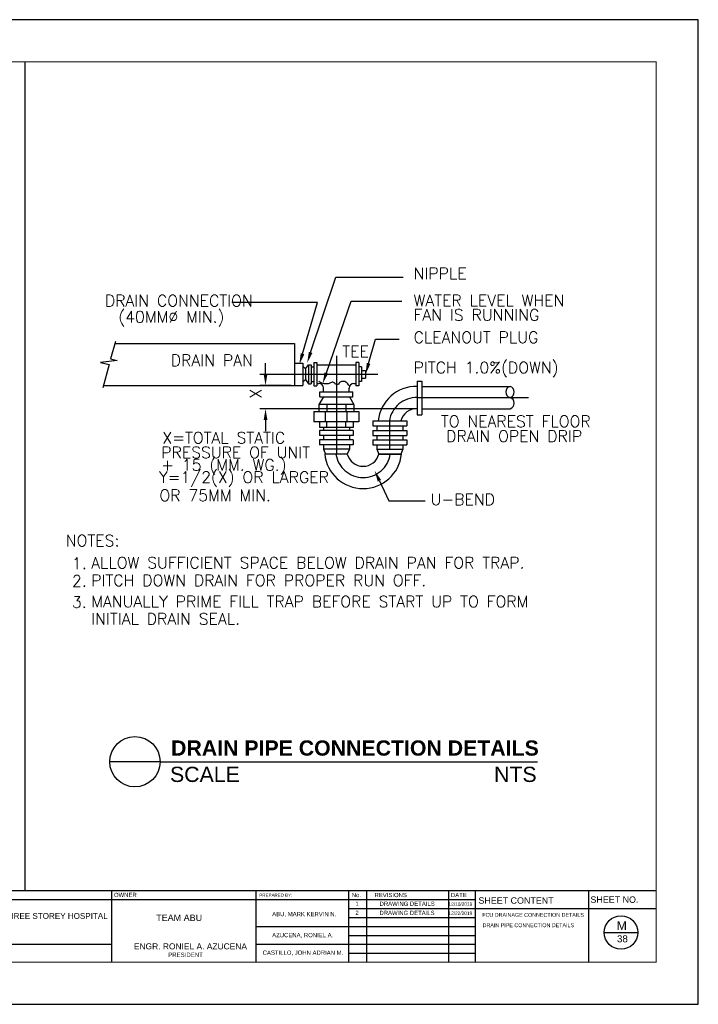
# Model space of a CAD drawing. Header units: millimetres. Extents: x 0 to 531, y -4 to 262.
# Tile 4 of 35: x 53 to 102, y 97 to 167. Entities that reach past the tile are written whole.
import ezdxf

# ---------------------------------------------------------------- set-up
doc = ezdxf.new("R2010")
doc.units = ezdxf.units.MM
doc.linetypes.add('CENTER', pattern=[50.8, 31.75, -6.35, 6.35, -6.35])
doc.layers.add('.1', color=1, linetype='Continuous')
doc.layers.add('template', color=7, linetype='Continuous')
doc.styles.add('AC', font='romans.shx', dxfattribs={"height": 0.2})
doc.styles.add('arial', font='arial.ttf')

msp = doc.modelspace()

# ---------------------------------------------------------------- linework, layer by layer
at = {"layer": '.1', "color": 0}
msp.add_line((101.899, 166.95), (2.623, 166.95), dxfattribs=at)
for p, q in [((53.765, 163.941), (53.765, 104.683)), ((60.201, 143.801), (73.029, 143.801)), ((73.029, 143.801), (73.029, 140.803)), ((73.029, 142.402), (73.629, 142.402)), ((73.629, 142.402), (73.629, 140.803)), ((73.829, 141.976), (74.029, 142.28)), ((74.029, 142.28), (74.229, 142.28)), ((74.029, 142.28), (74.029, 140.924)), ((74.229, 142.28), (74.229, 140.924)), ((74.429, 142.431), (74.628, 142.431)), ((74.429, 142.431), (74.429, 140.773)), ((74.628, 142.431), (74.628, 140.773)), ((74.628, 142.263), (77.427, 142.263)), ((77.627, 142.431), (77.427, 142.431)), ((77.427, 142.431), (77.427, 140.773)), ((77.627, 142.431), (77.627, 140.773)), ((73.629, 142.179), (73.829, 141.976)), ((73.829, 141.976), (73.829, 141.228)), ((74.229, 142.128), (74.429, 142.128)), ((77.827, 142.128), (77.627, 142.128)), ((77.827, 142.128), (77.827, 141.076)), ((77.827, 141.879), (78.106, 141.879)), ((78.106, 141.879), (78.106, 141.325)), ((59.385, 140.803), (73.629, 140.803)), ((73.629, 141.026), (73.829, 141.228)), ((73.829, 141.228), (74.029, 140.924)), ((74.029, 140.924), (74.229, 140.924)), ((74.229, 141.076), (74.429, 141.076)), ((74.628, 140.941), (74.781, 140.941)), ((77.274, 140.941), (77.427, 140.941)), ((77.827, 141.076), (77.627, 141.076)), ((77.827, 141.325), (78.106, 141.325)), ((81.797, 141.115), (81.797, 138.704)), ((81.797, 141.115), (82.147, 141.115)), ((82.147, 141.115), (82.147, 138.704)), ((74.429, 140.773), (74.628, 140.773)), ((74.842, 139.992), (74.842, 140.342)), ((74.842, 140.342), (77.213, 140.342)), ((75.107, 140.342), (75.107, 140.615)), ((76.948, 140.342), (76.948, 140.615)), ((77.213, 139.992), (77.213, 140.342)), ((77.627, 140.773), (77.427, 140.773)), ((82.147, 140.733), (88.442, 140.733)), ((75.098, 139.992), (74.777, 139.432)), ((74.777, 139.432), (74.777, 138.929)), ((77.279, 139.432), (74.777, 139.432)), ((74.842, 139.992), (77.213, 139.992)), ((75.357, 139.432), (75.357, 138.929)), ((76.698, 139.432), (76.698, 138.929)), ((76.957, 139.992), (77.279, 139.432)), ((77.279, 139.432), (77.279, 138.929)), ((74.41, 138.929), (74.41, 138.2)), ((74.41, 138.929), (77.646, 138.929)), ((75.245, 138.2), (75.245, 138.929)), ((76.81, 138.2), (76.81, 138.929)), ((77.646, 138.929), (77.646, 138.2)), ((81.797, 138.704), (82.147, 138.704)), ((82.147, 139.137), (88.442, 139.137)), ((77.646, 138.2), (74.41, 138.2)), ((74.823, 138.2), (74.823, 137.804)), ((75.357, 137.804), (75.357, 138.2)), ((76.698, 137.804), (76.698, 138.2)), ((77.233, 138.2), (77.233, 137.804)), ((78.646, 138.259), (81.057, 138.259)), ((78.646, 138.259), (78.646, 137.91)), ((81.057, 138.259), (81.057, 137.91)), ((77.233, 137.804), (74.823, 137.804)), ((74.823, 137.581), (74.823, 137.231)), ((77.233, 137.581), (74.823, 137.581)), ((75.098, 137.804), (75.098, 137.581)), ((76.957, 137.804), (76.957, 137.581)), ((77.233, 137.581), (77.233, 137.231)), ((78.646, 137.91), (81.057, 137.91)), ((78.646, 137.581), (78.646, 137.231)), ((78.646, 137.581), (81.057, 137.581)), ((78.922, 137.91), (78.922, 137.581)), ((80.781, 137.91), (80.781, 137.581)), ((81.057, 137.581), (81.057, 137.231)), ((77.233, 137.231), (74.823, 137.231)), ((74.823, 136.902), (74.823, 136.552)), ((77.233, 136.902), (74.823, 136.902)), ((75.098, 137.231), (75.098, 136.902)), ((76.957, 137.231), (76.957, 136.902)), ((77.233, 136.902), (77.233, 136.552)), ((78.646, 137.231), (81.057, 137.231)), ((78.646, 136.902), (78.646, 136.552)), ((78.646, 136.902), (81.057, 136.902)), ((78.922, 137.231), (78.922, 136.902)), ((80.781, 137.231), (80.781, 136.902)), ((81.057, 136.902), (81.057, 136.552)), ((77.233, 136.552), (74.823, 136.552)), ((75.098, 136.552), (75.098, 136.247)), ((76.957, 136.247), (75.098, 136.247)), ((75.098, 136.247), (75.244, 135.897)), ((76.811, 135.897), (75.194, 135.897)), ((76.957, 136.247), (76.811, 135.897)), ((76.957, 136.552), (76.957, 136.247)), ((78.646, 136.552), (81.057, 136.552)), ((78.922, 136.552), (78.922, 136.247)), ((78.922, 136.247), (79.068, 135.897)), ((78.922, 136.247), (80.781, 136.247)), ((80.685, 135.897), (79.068, 135.897)), ((79.068, 135.897), (80.685, 135.897)), ((80.781, 136.247), (80.635, 135.897)), ((80.781, 136.552), (80.781, 136.247)), ((63.427, 113.896), (59.83, 113.896)), ((63.427, 113.896), (90.411, 113.896))]:
    msp.add_line(p, q)
at = {"linetype": 'Continuous'}
for p, q in [((74.192, 143.16), (75.981, 148.533)), ((75.981, 148.533), (80.806, 148.533)), ((74.682, 146.719), (68.557, 146.719)), ((73.608, 143.067), (74.682, 146.719)), ((75.315, 141.696), (77.094, 146.832)), ((77.094, 146.832), (80.714, 146.832)), ((78.332, 142.372), (78.823, 144.114)), ((78.823, 144.114), (80.528, 144.114)), ((70.966, 141.602), (70.966, 142.402)), ((81.747, 139.137), (70.567, 139.137)), ((70.966, 138.337), (70.966, 137.538)), ((79.107, 133.985), (79.786, 132.555)), ((79.786, 132.555), (82.384, 132.555))]:
    msp.add_line(p, q, dxfattribs=at)
at = {"linetype": 'CENTER'}
for p, q in [((76.028, 142.929), (76.028, 135.897)), ((70.568, 141.602), (78.998, 141.602)), ((81.797, 139.933), (89.766, 139.933)), ((79.82, 138.259), (79.82, 136.247))]:
    msp.add_line(p, q, dxfattribs=at)
at = {"linetype": 'ByBlock'}
msp.add_line((72.802, 140.803), (70.567, 140.803), dxfattribs=at)
msp.add_lwpolyline([(60.246, 143.952), (59.874, 142.694), (60.371, 142.592), (59.17, 142.441), (59.791, 142.289), (59.336, 140.621)])
msp.add_lwpolyline([(76.927, 140.774, 0.184736), (76.708, 141.038, 0.197139), (76.389, 141.078, 0.197021), (76.233, 140.958, -0.250281), (76.099, 140.875, -0.233896), (75.91, 140.955, 0.245201), (75.726, 141.027, 0.100553), (75.602, 140.988, -0.074276), (75.437, 140.926, -0.109096), (75.109, 140.928, -0.097483), (74.774, 141.078)], format="xyb")
at = {"linetype": 'Continuous'}
for points in [[(87.611, 141.18, 0, 0.4, 0), (86.693, 141.18, 0, 0, 0), (83.837, 141.18, 0, 0, 0)], [(92.622, 139.933, 0, 0.4, 0), (91.705, 139.933, 0, 0, 0), (88.848, 139.933, 0, 0, 0)]]:
    msp.add_lwpolyline(points, format="xyseb", dxfattribs=at)
msp.add_circle((61.628, 113.896), 1.798)
for centre, radius, start, end in [((74.781, 140.615), 0.326, 0, 90), ((77.274, 140.615), 0.326, 90, 180), ((81.763, 137.973), 2.76, 89.30173, 174.03528), ((88.55, 140.333), 0.414, 105.08654, 254.91346), ((88.334, 140.333), 0.414, 285.08654, 74.91346), ((88.335, 139.535), 0.412, 285.08654, 74.91346), ((81.763, 137.973), 1.165, 88.34486, 165.74224), ((77.94, 136.184), 2.76, 185.96472, 354.03528), ((77.94, 136.184), 1.165, 194.25776, 345.74224)]:
    msp.add_arc(centre, radius, start, end)
at = {"linetype": 'CENTER'}
for centre, start, end in [((81.763, 137.973), 88.34486, 171.6028), ((77.94, 136.184), 188.3972, 351.6028)]:
    msp.add_arc(centre, 1.964, start, end, dxfattribs=at)
at = {"linetype": 'Continuous'}
for points in [[(73.736, 143.029), (73.48, 143.104), (73.382, 142.3)], [(74.318, 143.118), (74.065, 143.202), (73.939, 142.402)], [(78.46, 142.336), (78.204, 142.408), (78.115, 141.602)], [(71.1, 141.602), (70.833, 141.602), (70.966, 140.803)], [(75.441, 141.652), (75.189, 141.739), (75.053, 140.94)], [(71.1, 138.337), (70.833, 138.337), (70.966, 139.137)], [(78.987, 133.928), (79.228, 134.043), (78.765, 134.708)]]:
    msp.add_solid(points, dxfattribs=at)
at = {"layer": 'template'}
for p, q in [((101.899, 96.554), (101.899, 166.95)), ((8.64, 104.683), (98.891, 104.683)), ((59.963, 104.683), (59.963, 99.562)), ((70.265, 104.683), (70.265, 99.562)), ((76.894, 104.683), (76.894, 99.562)), ((78.174, 104.683), (78.174, 99.562)), ((84.039, 104.683), (84.039, 99.562)), ((85.959, 104.683), (85.959, 99.562)), ((94.054, 104.683), (94.054, 99.562)), ((24.486, 104.043), (81.057, 104.043)), ((79.298, 104.043), (85.959, 104.043)), ((76.894, 103.403), (87.655, 103.403)), ((84.293, 103.403), (98.891, 103.403)), ((70.265, 102.123), (81.057, 102.123)), ((76.894, 102.763), (85.959, 102.763)), ((79.298, 102.123), (85.959, 102.123)), ((76.894, 101.483), (85.959, 101.483)), ((95.175, 101.687), (97.575, 101.687)), ((24.486, 100.849), (59.963, 100.849)), ((70.265, 100.843), (81.057, 100.843)), ((79.298, 100.843), (85.959, 100.843)), ((76.894, 100.203), (85.959, 100.203)), ((2.623, 96.554), (101.899, 96.554))]:
    msp.add_line(p, q, dxfattribs=at)
at = {"layer": 'template', "linetype": 'Continuous', "const_width": 0.0853}
msp.add_lwpolyline([(8.64, 99.562), (98.891, 99.562), (98.891, 163.941), (8.64, 163.941)], close=True, dxfattribs=at)
at = {"layer": 'template'}
msp.add_circle((96.375, 101.687), 1.2, dxfattribs=at)

# ---------------------------------------------------------------- texts
at = {"linetype": 'Continuous', "style": 'AC'}
for s, height, p in [('NIPPLE', 0.8194, (81.549, 148.396)), ('DRAIN CONNECTION', 0.81938, (59.482, 146.45)), ('WATER LEVEL WHEN', 0.81938, (81.549, 146.461)), ('(40MM%%C MIN.)', 0.81938, (60.444, 145.296)), ('FAN IS RUNNING', 0.81938, (81.549, 145.433)), ('CLEANOUT PLUG', 0.81938, (81.549, 143.831)), ('TEE', 0.8194, (76.445, 142.819)), ('DRAIN PAN', 0.8194, (64.195, 142.187)), ('PITCH 1.0%(DOWN)', 0.81938, (81.549, 141.67)), ('TO NEAREST FLOOR', 0.81938, (83.497, 137.821)), ('X=TOTAL STATIC', 0.81938, (63.593, 136.647)), ('DRAIN OPEN DRIP', 0.81938, (83.87, 136.763)), ('PRESSURE OF UNIT', 0.81938, (63.511, 135.598)), ('+ 15 (MM. WG.)', 0.81938, (63.511, 134.709)), ('Y=1/2(X) OR LARGER', 0.81938, (63.348, 133.83)), ('OR 75MM MIN. ', 0.81938, (63.382, 132.531)), ('U-BEND', 0.8194, (82.767, 132.24)), ('NOTES:', 0.8194, (56.69, 129.297)), ('1.', 0.8194, (57.128, 127.675)), ('ALLOW SUFFICIENT SPACE BELOW DRAIN PAN FOR TRAP.', 0.81938, (58.505, 127.713)), ('2.', 0.8194, (57.128, 126.412)), ('PITCH DOWN DRAIN FOR PROPER RUN OFF.', 0.81938, (58.505, 126.451)), ('3.', 0.8194, (57.128, 124.902)), ('MANUALLY PRIME FILL TRAP BEFORE START UP TO FORM', 0.81938, (58.505, 124.94)), ('INITIAL DRAIN SEAL.', 0.81938, (58.505, 123.7))]:
    msp.add_text(s, height=height, dxfattribs=at).set_placement(p)
msp.add_text('X', height=0.819, rotation=90, dxfattribs=at).set_placement((70.667, 139.865))
at = {"char_height": 1.08896, "attachment_point": 1, "style": 'arial'}
for s, width, insert in [('{\\fArial|b1|i0|c0|p34;DRAIN PIPE CONNECTION DETAILS}', 43.36072, (64.214, 115.422)), ('\\pxt21;SCALE                                           NTS', 32.51473, (64.139, 113.539))]:
    msp.add_mtext_dynamic_manual_height_columns(s, width=width, gutter_width=1, heights=[0], dxfattribs=dict(at, insert=insert))
at = {"layer": 'template', "style": 'arial'}
for s, height, p in [('OWNER', 0.304, (60.132, 104.224)), ('PREPARED BY: ', 0.22802, (70.523, 104.241)), ('No.', 0.304, (77.132, 104.216)), ('REVISIONS', 0.304, (78.757, 104.216)), ('DATE', 0.304, (84.219, 104.216)), ('SHEET CONTENT', 0.45603, (86.181, 103.747)), ('SHEET NO.', 0.456, (94.188, 103.81)), ('1', 0.304, (77.394, 103.596)), ('DRAWING DETAILS', 0.30402, (79.118, 103.592)), ('12/10/2019', 0.2432, (84.045, 103.596)), ('PROPOSED THREE STOREY HOSPITAL', 0.41257, (48.766, 102.665)), ('TEAM ABU', 0.4598, (63.152, 102.511)), ('ABU, MARK KERVIN N.', 0.30402, (71.443, 102.853)), ('2', 0.304, (77.388, 102.944)), ('DRAWING DETAILS', 0.30402, (79.111, 102.939)), ('12/22/2019', 0.2432, (84.038, 102.944)), ('FCU DRAINAGE CONNECTION DETAILS', 0.27362, (86.459, 102.812)), ('DRAIN PIPE CONNECTION DETAILS', 0.27362, (86.481, 102.069)), ('M', 0.624, (96.065, 101.873)), ('AZUCENA, RONIEL A.', 0.30402, (71.443, 101.348)), ('38', 0.4993, (96.088, 100.987)), ('ENGR. RONIEL A. AZUCENA', 0.43038, (61.557, 100.482)), ('PRESIDENT', 0.3099, (64.01, 99.937)), ('CASTILLO, JOHN ADRIAN M.', 0.30402, (70.763, 100.095))]:
    msp.add_text(s, height=height, dxfattribs=at).set_placement(p)

doc.saveas('drawing.dxf')
